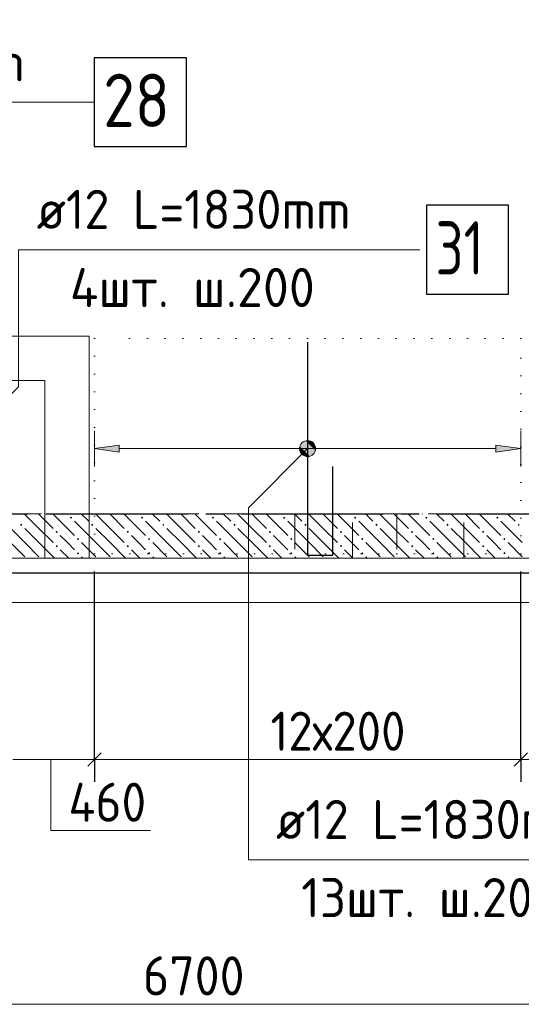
# Model space of a CAD drawing. Header units: millimetres. Extents: x 0 to 59400, y 0 to 42000.
# Tile 17 of 32: x 33352 to 36175, y 17019 to 22564. Entities that reach past the tile are written whole.
import ezdxf

# ---------------------------------------------------------------- set-up
doc = ezdxf.new("R2010")
doc.units = ezdxf.units.MM
for name, pattern in [('______2', [270, 200, -70]), ('______5', [1100, 800, -100, 100, -100]), ('______9', [100, 0, -100])]:
    doc.linetypes.add(name, pattern=pattern)
for name, color, linetype, lineweight in [('Standard', 7, 'Continuous', 25), ('ДОП Верх по У', 7, 'Continuous', 18), ('ЖБ Перекрытие верхний уровень_1', 7, 'Continuous', 18), ('ЖБ Перекрытие нижний уровень с отделкой', 7, 'Continuous', 13), ('Позиционная метка номер позиции', 7, 'Continuous', 13), ('Размерная линия_ общее', 7, 'Continuous', 13)]:
    doc.layers.add(name, color=color, linetype=linetype, lineweight=lineweight)
doc.layers.add('ЖБ Стена верхний уровень', color=7, linetype='______2', lineweight=13, true_color=0x656565)
doc.layers.add('Оси', color=7, linetype='______5', lineweight=13, true_color=0x656565)
doc.styles.add('ISOCPEUR', font='txt')

msp = doc.modelspace()

# ---------------------------------------------------------------- hatches: boundary and pattern name
at = {"layer": 'ДОП Верх по У', "linetype": 'Continuous', "lineweight": 13, "transparency": 33554687}
msp.add_hatch(color=7, dxfattribs=at).paths.add_polyline_path([(33912.7, 20129), (33772.7, 20149), (33912.7, 20169)], flags=16)
msp.add_hatch(color=7, dxfattribs=at).paths.add_polyline_path([(36032.7, 20129), (36172.7, 20149), (36032.7, 20169)])
at = {"layer": 'ЖБ Стена верхний уровень', "linetype": 'Continuous', "lineweight": 18, "transparency": 33554687}
for points in [[(33634.1, 19759.6), (33640.6, 19766.1), (33647.1, 19759.6), (33640.6, 19753.1)], [(34034.1, 19759.6), (34040.6, 19766.1), (34047.1, 19759.6), (34040.6, 19753.1)], [(34434.1, 19759.6), (34440.6, 19766.1), (34447.1, 19759.6), (34440.6, 19753.1)], [(34834.1, 19759.6), (34840.6, 19766.1), (34847.1, 19759.6), (34840.6, 19753.1)], [(35234.1, 19759.6), (35240.6, 19766.1), (35247.1, 19759.6), (35240.6, 19753.1)], [(35634.1, 19759.6), (35640.6, 19766.1), (35647.1, 19759.6), (35640.6, 19753.1)], [(36034.1, 19759.6), (36040.6, 19766.1), (36047.1, 19759.6), (36040.6, 19753.1)], [(33354.1, 19719.6), (33360.6, 19726.1), (33367.1, 19719.6), (33360.6, 19713.1)], [(33554.1, 19679.6), (33560.6, 19686.1), (33567.1, 19679.6), (33560.6, 19673.1)], [(33754.1, 19719.6), (33760.6, 19726.1), (33767.1, 19719.6), (33760.6, 19713.1)], [(33954.1, 19679.6), (33960.6, 19686.1), (33967.1, 19679.6), (33960.6, 19673.1)], [(34154.1, 19719.6), (34160.6, 19726.1), (34167.1, 19719.6), (34160.6, 19713.1)], [(34354.1, 19679.6), (34360.6, 19686.1), (34367.1, 19679.6), (34360.6, 19673.1)], [(34554.1, 19719.6), (34560.6, 19726.1), (34567.1, 19719.6), (34560.6, 19713.1)], [(34754.1, 19679.6), (34760.6, 19686.1), (34767.1, 19679.6), (34760.6, 19673.1)], [(34954.1, 19719.6), (34960.6, 19726.1), (34967.1, 19719.6), (34960.6, 19713.1)], [(35154.1, 19679.6), (35160.6, 19686.1), (35167.1, 19679.6), (35160.6, 19673.1)], [(35354.1, 19719.6), (35360.6, 19726.1), (35367.1, 19719.6), (35360.6, 19713.1)], [(35554.1, 19679.6), (35560.6, 19686.1), (35567.1, 19679.6), (35560.6, 19673.1)], [(35754.1, 19719.6), (35760.6, 19726.1), (35767.1, 19719.6), (35760.6, 19713.1)], [(35954.1, 19679.6), (35960.6, 19686.1), (35967.1, 19679.6), (35960.6, 19673.1)], [(36154.1, 19719.6), (36160.6, 19726.1), (36167.1, 19719.6), (36160.6, 19713.1)], [(33674.1, 19639.6), (33680.6, 19646.1), (33687.1, 19639.6), (33680.6, 19633.1)], [(34074.1, 19639.6), (34080.6, 19646.1), (34087.1, 19639.6), (34080.6, 19633.1)], [(34474.1, 19639.6), (34480.6, 19646.1), (34487.1, 19639.6), (34480.6, 19633.1)], [(34874.1, 19639.6), (34880.6, 19646.1), (34887.1, 19639.6), (34880.6, 19633.1)], [(35274.1, 19639.6), (35280.6, 19646.1), (35287.1, 19639.6), (35280.6, 19633.1)], [(35674.1, 19639.6), (35680.6, 19646.1), (35687.1, 19639.6), (35680.6, 19633.1)], [(36074.1, 19639.6), (36080.6, 19646.1), (36087.1, 19639.6), (36080.6, 19633.1)], [(33554.1, 19599.6), (33560.6, 19606.1), (33567.1, 19599.6), (33560.6, 19593.1)], [(33954.1, 19599.6), (33960.6, 19606.1), (33967.1, 19599.6), (33960.6, 19593.1)], [(34354.1, 19599.6), (34360.6, 19606.1), (34367.1, 19599.6), (34360.6, 19593.1)], [(34754.1, 19599.6), (34760.6, 19606.1), (34767.1, 19599.6), (34760.6, 19593.1)], [(35154.1, 19599.6), (35160.6, 19606.1), (35167.1, 19599.6), (35160.6, 19593.1)], [(35554.1, 19599.6), (35560.6, 19606.1), (35567.1, 19599.6), (35560.6, 19593.1)], [(35954.1, 19599.6), (35960.6, 19606.1), (35967.1, 19599.6), (35960.6, 19593.1)], [(33674.1, 19559.6), (33680.6, 19566.1), (33687.1, 19559.6), (33680.6, 19553.1)], [(34074.1, 19559.6), (34080.6, 19566.1), (34087.1, 19559.6), (34080.6, 19553.1)], [(34474.1, 19559.6), (34480.6, 19566.1), (34487.1, 19559.6), (34480.6, 19553.1)], [(34874.1, 19559.6), (34880.6, 19566.1), (34887.1, 19559.6), (34880.6, 19553.1)], [(35274.1, 19559.6), (35280.6, 19566.1), (35287.1, 19559.6), (35280.6, 19553.1)], [(35674.1, 19559.6), (35680.6, 19566.1), (35687.1, 19559.6), (35680.6, 19553.1)], [(36074.1, 19559.6), (36080.6, 19566.1), (36087.1, 19559.6), (36080.6, 19553.1)]]:
    msp.add_hatch(color=7, dxfattribs=at).paths.add_polyline_path(points, flags=16)
at = {"layer": 'Позиционная метка номер позиции', "linetype": 'Continuous', "lineweight": 13, "transparency": 33554687}
for points in [[(35016, 20137.5), (34961.3, 20192.3), (34940.9, 20180.8)], [(35016, 20160.4), (34984.2, 20192.3), (34961.3, 20192.3)], [(35016, 20160.4), (34961.3, 20192.3), (35016, 20137.5)], [(34984.2, 20192.3), (35016, 20160.4), (35004.6, 20180.8)], [(35004.6, 20117.2), (34940.9, 20180.8), (34929.5, 20160.4)], [(35004.6, 20117.2), (34929.5, 20160.4), (34984.2, 20105.7)], [(34984.2, 20105.7), (34929.5, 20160.4), (34929.5, 20137.5)], [(34984.2, 20105.7), (34929.5, 20137.5), (34961.3, 20105.7)], [(34961.3, 20105.7), (34929.5, 20137.5), (34940.9, 20117.2)], [(35016, 20137.5), (34940.9, 20180.8), (35004.6, 20117.2)]]:
    msp.add_hatch(color=7, dxfattribs=at).paths.add_polyline_path(points)

# ---------------------------------------------------------------- linework, layer by layer
at = {"layer": 'Standard', "color": 7, "linetype": '______9', "lineweight": 13, "transparency": 33554687}
for p, q in [((36172.7, 20769), (33772.7, 20769)), ((33772.7, 20769), (33772.7, 19557)), ((36172.7, 19557), (36172.7, 20769)), ((33772.7, 19557), (36172.7, 19557))]:
    msp.add_line(p, q, dxfattribs=at)
at = {"layer": 'Standard', "color": 7, "linetype": 'Continuous', "lineweight": 13, "transparency": 33554687}
for points in [[(59400, 42000), (0, 42000), (0, 19532), (59400, 19532), (59400, 42000)], [(6812.7, 19282), (55405.8, 19282), (55405.8, 38032), (6812.7, 38032), (6812.7, 19282)], [(6812.7, 19532), (55406.2, 19532), (55406.2, 38032), (6812.7, 38032), (6812.7, 19532)]]:
    msp.add_lwpolyline(points, dxfattribs=at)
at = {"layer": 'Standard', "color": 254, "linetype": 'Continuous', "lineweight": 25, "true_color": 0xc4c4ff, "transparency": 33554687}
msp.add_lwpolyline([(7672.7, 19449), (55215.3, 19449), (55215.3, 38101), (7672.7, 38101), (7672.7, 19449)], dxfattribs=at)
at = {"layer": 'ДОП Верх по У', "color": 251, "linetype": 'Continuous', "lineweight": 13, "true_color": 0x494949, "transparency": 33554687}
for p, q in [((33772.7, 20149), (33772.7, 20249)), ((36172.7, 20149), (36172.7, 20249)), ((33772.7, 20149), (33912.7, 20169)), ((33912.7, 20129), (33772.7, 20149)), ((33772.7, 20149), (33772.7, 20049)), ((33772.7, 20149), (33772.7, 20149)), ((33912.7, 20169), (33912.7, 20129)), ((33912.7, 20149), (36032.7, 20149)), ((36172.7, 20149), (36032.7, 20169)), ((36032.7, 20169), (36032.7, 20129)), ((36032.7, 20129), (36172.7, 20149)), ((36172.7, 20149), (36172.7, 20049)), ((36172.7, 20149), (36172.7, 20149))]:
    msp.add_line(p, q, dxfattribs=at)
at = {"layer": 'ДОП Верх по У', "color": 7, "linetype": 'Continuous', "lineweight": 25, "transparency": 33554687}
for points in [[(33771.7, 21850), (34291.7, 21850), (34291.7, 22350), (33771.7, 22350), (33771.7, 21850)], [(35642.5, 21019), (36102.5, 21019), (36102.5, 21519), (35642.5, 21519), (35642.5, 21019)], [(34972.7, 20749), (34972.7, 19549), (35114.7, 19549), (35114.7, 20049)]]:
    msp.add_lwpolyline(points, dxfattribs=at)
at = {"layer": 'ЖБ Перекрытие верхний уровень_1', "color": 7, "linetype": 'Continuous', "lineweight": 18, "transparency": 33554687}
for p, q in [((31092.7, 20532), (33492.7, 20532)), ((33492.7, 20532), (33492.7, 19532)), ((33492.7, 19532), (47777.7, 19532))]:
    msp.add_line(p, q, dxfattribs=at)
at = {"layer": 'ЖБ Перекрытие нижний уровень с отделкой', "color": 7, "linetype": 'Continuous', "lineweight": 13, "transparency": 33554687}
for p, q in [((33742.7, 20782), (30892.7, 20782)), ((33742.7, 19532), (33742.7, 20782)), ((30892.7, 19532), (33742.7, 19532))]:
    msp.add_line(p, q, dxfattribs=at)
at = {"layer": 'ЖБ Стена верхний уровень', "color": 251, "linetype": '______2', "lineweight": 13, "true_color": 0x656565, "transparency": 33554687}
for p, q in [((33742.7, 19782), (31092.7, 19782)), ((34900.2, 19782), (33742.7, 19782)), ((34900.2, 19782), (34900.2, 19532)), ((35225.2, 19782), (34900.2, 19782)), ((35225.2, 19532), (35225.2, 19782)), ((35474.2, 19782), (35225.2, 19782)), ((35474.2, 19782), (35474.2, 19532)), ((35851.2, 19782), (35474.2, 19782)), ((35851.2, 19532), (35851.2, 19782)), ((37000.2, 19782), (35851.2, 19782)), ((30892.7, 19532), (33742.7, 19532)), ((33742.7, 19532), (34900.2, 19532)), ((34900.2, 19532), (35225.2, 19532)), ((35225.2, 19532), (35474.2, 19532)), ((35474.2, 19532), (35851.2, 19532)), ((35851.2, 19532), (37000.2, 19532))]:
    msp.add_line(p, q, dxfattribs=at)
at = {"layer": 'ЖБ Стена верхний уровень', "color": 9, "linetype": 'Continuous', "lineweight": 18, "true_color": 0xc7c7c7, "transparency": 33554687}
for p, q in [((33460.6, 19699.6), (33378.1, 19782)), ((33460.6, 19779.6), (33540.6, 19699.6)), ((33540.6, 19779.6), (33660.6, 19659.6)), ((33618.1, 19782), (33620.6, 19779.6)), ((33698.1, 19782), (33740.6, 19739.6)), ((33860.6, 19699.6), (33778.1, 19782)), ((33860.6, 19779.6), (33940.6, 19699.6)), ((33940.6, 19779.6), (34060.6, 19659.6)), ((34018.1, 19782), (34020.6, 19779.6)), ((34098.1, 19782), (34140.6, 19739.6)), ((34260.6, 19699.6), (34178.1, 19782)), ((34260.6, 19779.6), (34340.6, 19699.6)), ((34340.6, 19779.6), (34460.6, 19659.6)), ((34418.1, 19782), (34420.6, 19779.6)), ((34498.1, 19782), (34540.6, 19739.6)), ((34660.6, 19699.6), (34578.1, 19782)), ((34660.6, 19779.6), (34740.6, 19699.6)), ((34740.6, 19779.6), (34860.6, 19659.6)), ((34818.1, 19782), (34820.6, 19779.6)), ((34898.1, 19782), (34940.6, 19739.6)), ((35060.6, 19699.6), (34978.1, 19782)), ((35060.6, 19779.6), (35140.6, 19699.6)), ((35140.6, 19779.6), (35260.6, 19659.6)), ((35218.1, 19782), (35220.6, 19779.6)), ((35298.1, 19782), (35340.6, 19739.6)), ((35460.6, 19699.6), (35378.1, 19782)), ((35460.6, 19779.6), (35540.6, 19699.6)), ((35540.6, 19779.6), (35660.6, 19659.6)), ((35618.1, 19782), (35620.6, 19779.6)), ((35698.1, 19782), (35740.6, 19739.6)), ((35860.6, 19699.6), (35778.1, 19782)), ((35860.6, 19779.6), (35940.6, 19699.6)), ((35940.6, 19779.6), (36060.6, 19659.6)), ((36018.1, 19782), (36020.6, 19779.6)), ((36098.1, 19782), (36140.6, 19739.6)), ((33380.6, 19619.6), (33260.6, 19739.6)), ((33380.6, 19699.6), (33460.6, 19619.6)), ((33460.6, 19699.6), (33540.6, 19619.6)), ((33742.7, 19657.4), (33660.6, 19739.6)), ((33780.6, 19699.6), (33860.6, 19619.6)), ((33860.6, 19699.6), (33940.6, 19619.6)), ((34180.6, 19619.6), (34060.6, 19739.6)), ((34180.6, 19699.6), (34260.6, 19619.6)), ((34260.6, 19699.6), (34340.6, 19619.6)), ((34580.6, 19619.6), (34460.6, 19739.6)), ((34580.6, 19699.6), (34660.6, 19619.6)), ((34660.6, 19699.6), (34740.6, 19619.6)), ((34980.6, 19619.6), (34860.6, 19739.6)), ((34980.6, 19699.6), (35060.6, 19619.6)), ((35060.6, 19699.6), (35140.6, 19619.6)), ((35380.6, 19619.6), (35260.6, 19739.6)), ((35380.6, 19699.6), (35460.6, 19619.6)), ((35460.6, 19699.6), (35540.6, 19619.6)), ((35780.6, 19619.6), (35660.6, 19739.6)), ((35780.6, 19699.6), (35860.6, 19619.6)), ((35860.6, 19699.6), (35940.6, 19619.6)), ((36180.6, 19619.6), (36060.6, 19739.6)), ((33620.6, 19619.6), (33580.6, 19659.6)), ((33780.6, 19619.6), (33742.7, 19657.4)), ((34020.6, 19619.6), (33980.6, 19659.6)), ((34420.6, 19619.6), (34380.6, 19659.6)), ((34820.6, 19619.6), (34780.6, 19659.6)), ((35220.6, 19619.6), (35180.6, 19659.6)), ((35620.6, 19619.6), (35580.6, 19659.6)), ((36020.6, 19619.6), (35980.6, 19659.6)), ((33300.6, 19619.6), (33380.6, 19539.6)), ((33380.6, 19619.6), (33460.6, 19539.6)), ((33460.6, 19619.6), (33548.1, 19532)), ((33580.6, 19579.6), (33628.1, 19532)), ((33660.6, 19579.6), (33620.6, 19619.6)), ((33700.6, 19619.6), (33742.7, 19577.4)), ((33742.7, 19577.4), (33780.6, 19539.6)), ((33780.6, 19619.6), (33860.6, 19539.6)), ((33860.6, 19619.6), (33948.1, 19532)), ((33980.6, 19579.6), (34028.1, 19532)), ((34060.6, 19579.6), (34020.6, 19619.6)), ((34100.6, 19619.6), (34180.6, 19539.6)), ((34180.6, 19619.6), (34260.6, 19539.6)), ((34260.6, 19619.6), (34348.1, 19532)), ((34380.6, 19579.6), (34428.1, 19532)), ((34460.6, 19579.6), (34420.6, 19619.6)), ((34500.6, 19619.6), (34580.6, 19539.6)), ((34580.6, 19619.6), (34660.6, 19539.6)), ((34660.6, 19619.6), (34748.1, 19532)), ((34780.6, 19579.6), (34828.1, 19532)), ((34860.6, 19579.6), (34820.6, 19619.6)), ((34900.6, 19619.6), (34980.6, 19539.6)), ((34980.6, 19619.6), (35060.6, 19539.6)), ((35060.6, 19619.6), (35148.1, 19532)), ((35180.6, 19579.6), (35228.1, 19532)), ((35260.6, 19579.6), (35220.6, 19619.6)), ((35300.6, 19619.6), (35380.6, 19539.6)), ((35380.6, 19619.6), (35460.6, 19539.6)), ((35460.6, 19619.6), (35548.1, 19532)), ((35580.6, 19579.6), (35628.1, 19532)), ((35660.6, 19579.6), (35620.6, 19619.6)), ((35700.6, 19619.6), (35780.6, 19539.6)), ((35780.6, 19619.6), (35860.6, 19539.6)), ((35860.6, 19619.6), (35948.1, 19532)), ((35980.6, 19579.6), (36028.1, 19532)), ((36060.6, 19579.6), (36020.6, 19619.6)), ((36100.6, 19619.6), (36180.6, 19539.6)), ((33700.6, 19539.6), (33708.1, 19532)), ((34100.6, 19539.6), (34108.1, 19532)), ((34500.6, 19539.6), (34508.1, 19532)), ((34900.6, 19539.6), (34908.1, 19532)), ((35300.6, 19539.6), (35308.1, 19532)), ((35700.6, 19539.6), (35708.1, 19532)), ((36100.6, 19539.6), (36108.1, 19532))]:
    msp.add_line(p, q, dxfattribs=at)
at = {"layer": 'Оси', "color": 8, "linetype": '______5', "lineweight": -3, "transparency": 33554687}
msp.add_line((3800, 19782), (49030, 19782), dxfattribs=at)
at = {"layer": 'Позиционная метка номер позиции', "color": 7, "linetype": 'Continuous', "lineweight": 13, "transparency": 33554687}
for p, q in [((30952.7, 22100), (33771.7, 22100)), ((31039.7, 22100), (33771.7, 22100)), ((34940.9, 20180.8), (34940.9, 20180.8)), ((35004.6, 20180.8), (35004.6, 20180.8)), ((34940.9, 20117.2), (34940.9, 20117.2)), ((35004.6, 20117.2), (35004.6, 20117.2))]:
    msp.add_line(p, q, dxfattribs=at)
for points in [[(33012.1, 20163), (33345.5, 20496.3), (33345.5, 21269), (35603.5, 21269)], [(34972.7, 20149), (34639.4, 19815.7), (34639.4, 17833), (36905.4, 17833)]]:
    msp.add_lwpolyline(points, dxfattribs=at)
at = {"layer": 'Позиционная метка номер позиции', "color": 251, "linetype": 'Continuous', "lineweight": 13, "true_color": 0x656565, "transparency": 33554687}
msp.add_lwpolyline([(33528, 18397.3), (33528, 17997.3), (34088, 17997.3)], dxfattribs=at)
at = {"layer": 'Позиционная метка номер позиции', "color": 7, "linetype": 'Continuous', "lineweight": 13, "transparency": 33554687}
msp.add_circle((34972.7, 20149), 45, dxfattribs=at)
at = {"layer": 'Размерная линия_ общее', "color": 251, "linetype": 'Continuous', "lineweight": -3, "true_color": 0x656565, "transparency": 33554687}
for p, q in [((33772.7, 18397.3), (33772.7, 18522.3)), ((36172.7, 18397.3), (36172.7, 18522.3)), ((33772.7, 18397.3), (33772.7, 18272.3)), ((36172.7, 18397.3), (36172.7, 18272.3))]:
    msp.add_line(p, q, dxfattribs=at)
at = {"layer": 'Размерная линия_ общее', "color": 251, "linetype": 'Continuous', "lineweight": 25, "true_color": 0x656565, "transparency": 33554687}
for p, q in [((33735.2, 18359.8), (33810.2, 18434.8)), ((36135.2, 18359.8), (36210.2, 18434.8))]:
    msp.add_line(p, q, dxfattribs=at)
at = {"layer": 'Размерная линия_ общее', "color": 251, "linetype": 'Continuous', "lineweight": 13, "true_color": 0x656565, "transparency": 33554687}
for p, q in [((33312.7, 18397.3), (33772.7, 18397.3)), ((33772.7, 18397.3), (36172.7, 18397.3)), ((36172.7, 18397.3), (37372.7, 18397.3))]:
    msp.add_line(p, q, dxfattribs=at)
at = {"layer": 'Размерная линия_ общее', "color": 7, "linetype": 'Continuous', "lineweight": 13, "transparency": 33554687}
msp.add_line((30992.7, 17019.3), (37692.7, 17019.3), dxfattribs=at)
at = {"layer": 'Размерная линия_ общее', "color": 251, "linetype": 'Continuous', "lineweight": -3, "true_color": 0x656565, "transparency": 33554687}
for points in [[(33772.7, 18397.3), (33772.7, 18414.3), (33772.7, 18414.3), (33772.7, 18414.3), (33772.7, 18414.3), (33772.7, 18415), (33772.7, 18415), (33772.7, 19457)], [(36172.7, 18397.3), (36172.7, 18414.3), (36172.7, 18414.3), (36172.7, 18415.5), (36172.7, 18415.5), (36172.7, 19457)]]:
    msp.add_lwpolyline(points, dxfattribs=at)

# ---------------------------------------------------------------- texts
at = {"layer": 'ДОП Верх по У', "color": 7, "linetype": 'Continuous', "lineweight": 13, "transparency": 33554687, "attachment_point": 7, "style": 'ISOCPEUR'}
for s, insert, char_height, width in [('\\W0.96;ø14 L=2920mm ', (31531.7, 22217.4), 220, 2172.618), ('\\W0.87;28', (33821.7, 21960), 300, 550.819), ('\\W0.94;ø12 L=1830mm ', (33447.5, 21386.3), 220, 2104.376), ('\\W0.75;31', (35692.5, 21129), 300, 472.281), ('\\W0.97;4шт. ш.200 ', (33634.5, 20946.3), 220, 1734.412), ('\\W0.94;ø12 L=1830mm ', (34794.4, 17950.3), 220, 2104.383), ('\\W0.95;13шт. ш.200 ', (34937.4, 17510.3), 220, 1819.906)]:
    msp.add_mtext(s, dxfattribs=dict(at, insert=insert, char_height=char_height, width=width))
at = {"layer": 'Размерная линия_ общее', "color": 251, "linetype": 'Continuous', "lineweight": 25, "true_color": 0x656565, "transparency": 33554687, "char_height": 220, "attachment_point": 7, "style": 'ISOCPEUR'}
for s, insert, width in [('\\W0.91;12х200', (34763.7, 18447.3), 979.319), ('\\W0.92;460', (33626.5, 18047.3), 584.438)]:
    msp.add_mtext(s, dxfattribs=dict(at, insert=insert, width=width))
at = {"layer": 'Размерная линия_ общее', "color": 7, "linetype": 'Continuous', "lineweight": 25, "transparency": 33554687, "insert": (34045.7, 17069.3), "char_height": 220, "width": 718.101, "attachment_point": 7, "style": 'ISOCPEUR'}
msp.add_mtext('\\W0.93;6700', dxfattribs=at)

doc.saveas('drawing.dxf')
